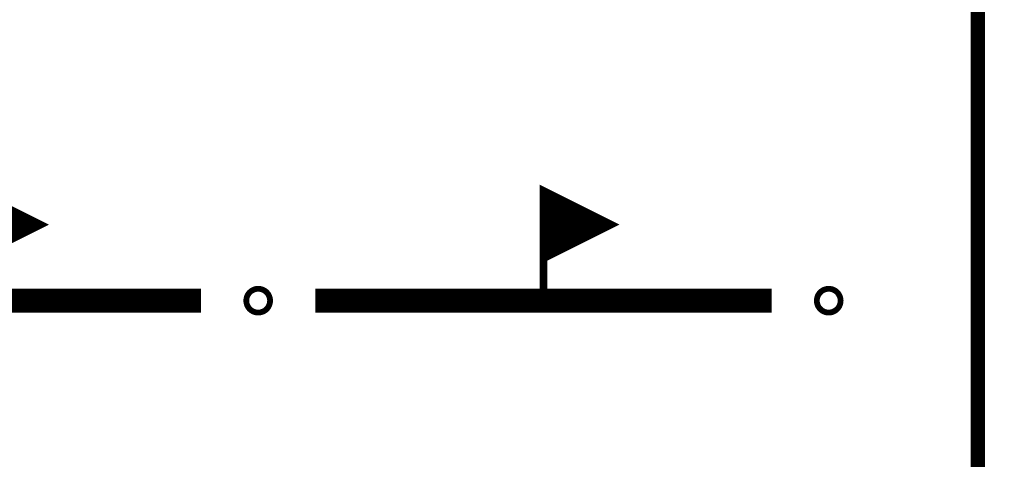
# Model space of a CAD drawing. Header units: metres. Extents: x 2193651 to 2201499, y 493187 to 494493.
# Tile 28 of 76: x 2199380 to 2199401, y 493854 to 493864. Entities that reach past the tile are written whole.
import ezdxf

# ---------------------------------------------------------------- set-up
doc = ezdxf.new("R2010")
doc.units = ezdxf.units.M
doc.set_wipeout_variables(frame=1)
doc.linetypes.add('10_2', pattern=[6, 5, -1])
for name, color, linetype in [('contur_line_fence', 7, 'Continuous'), ('contur_line_road', 7, 'Continuous'), ('net_electro', 1, 'Continuous'), ('p', 7, 'Continuous'), ('z_text_net_electro', 7, 'Continuous'), ('z_text_relief_point', 7, 'Continuous')]:
    doc.layers.add(name, color=color, linetype=linetype)
doc.layers.add('net_pipeline', color=7, linetype='Continuous', lineweight=30)
doc.layers.add('x_polygon', color=7, linetype='Continuous', true_color=0xffffff)
doc.styles.add('Bm-431', font='timesi.ttf')
doc.styles.add('D-131', font='ariali.ttf')

# ---------------------------------------------------------------- blocks, each defined once
blk = doc.blocks.new('ж9итдщд')
at = {"layer": 'x_polygon', "true_color": 0x5d5d5d}
h = blk.add_hatch(dxfattribs=at)
h.set_pattern_fill('416', color=251, style=0, pattern_type=2)
h.set_pattern_definition([(59.0362, (2196496.4996, 494003.4092), (10.000015, 19.999992), [1.1662, -57.14333]), (300.9638, (2196495.8996, 494004.4092), (10.000015, -19.999992), [1.1662, -57.14333]), (180, (2196497.1, 494003.409), (-10, -10), [0.1, -9.9]), (180, (2196496, 494003.409), (-10, -10), [0.1, -9.9]), (59.0362, (2196501.4996, 493998.4092), (10.000015, 19.999992), [1.1662, -57.14333]), (300.9638, (2196500.8996, 493999.4092), (10.000015, -19.999992), [1.1662, -57.14333]), (180, (2196502.1, 493998.409), (-10, -10), [0.1, -9.9]), (180, (2196501, 493998.409), (-10, -10), [0.1, -9.9])])
h.paths.add_polyline_path([(2196389.31, 493854.686), (2196388.093, 493853.136), (2196392.474, 493849.398), (2196394.304, 493848.534), (2196416.86, 493872.72), (2196434.994, 493892.768), (2196446.702, 493911.312), (2196453.248, 493926.126), (2196464.928, 493955.926), (2196478.144, 493990.446), (2196508.522, 494011.462), (2196507.809, 494013.051), (2196482.366, 494001.58), (2196477.676, 493997.208), (2196462.908, 493957.376), (2196452.284, 493926.332), (2196445.504, 493911.708), (2196432.778, 493892.016), (2196416.206, 493873.494), (2196394.466, 493849.782)])
at = {"layer": 'contur_line_fence', "color": 251, "true_color": 0x5d5d5d}
for p, q in [((2196352.527, 493892.277), (2196394.437, 493850.934)), ((2196351.965, 493891.708), (2196394.466, 493849.782)), ((2196394.437, 493850.934), (2196415.613, 493874.031)), ((2196394.466, 493849.782), (2196416.206, 493873.494))]:
    blk.add_line(p, q, dxfattribs=at)
at = {"layer": 'contur_line_road', "color": 251, "true_color": 0x5d5d5d, "flags": 128}
blk.add_lwpolyline([(2196386.785, 493854.252), (2196392.474, 493849.398), (2196394.304, 493848.534), (2196416.86, 493872.72), (2196434.994, 493892.768), (2196446.702, 493911.312), (2196453.248, 493926.126), (2196464.928, 493955.926)], dxfattribs=at)
at = {"layer": 'net_electro', "color": 251, "true_color": 0x5d5d5d, "flags": 128}
for points in [[(2196391.468, 493851.062), (2196434.494, 493892.768), (2196461.754, 493953.04), (2196483.214, 494000.428)], [(2196391.468, 493851.062), (2196378.173, 493863.452)]]:
    blk.add_lwpolyline(points, dxfattribs=at)
at = {"layer": 'net_pipeline', "color": 251, "linetype": '10_2', "true_color": 0x5d5d5d, "flags": 128}
blk.add_lwpolyline([(2196348.867, 493889.14), (2196374.374, 493864.4), (2196468.417, 493772.833)], dxfattribs=at)
at = {"layer": 'p', "color": 251, "linetype": 'Continuous', "true_color": 0x5d5d5d}
blk.add_lwpolyline([(2196435.932, 493898.826), (2196424.532, 493908.606), (2196413.212, 493919.166), (2196374.972, 493953.266), (2196370.152, 493948.206), (2196339.852, 493915.646), (2196338.312, 493907.726), (2196342.692, 493900.826), (2196394.152, 493850.226), (2196431.732, 493892.246)], close=True, dxfattribs=at)
at = {"layer": 'z_text_net_electro', "color": 251, "true_color": 0x5d5d5d, "style": 'Bm-431'}
for s, rotation, p in [('5пр. 3каб. ', 44.1075, (2196399.396, 493860.846)), ('2каб. ', 317.0195, (2196381.337, 493858.752))]:
    blk.add_text(s, height=1.5, rotation=rotation, dxfattribs=at).set_placement(p)
at = {"layer": 'z_text_relief_point', "color": 251, "true_color": 0x5d5d5d, "style": 'D-131'}
blk.add_text(' 173.55', height=2, rotation=47.4843, dxfattribs=at).set_placement((2196394.277, 493851.135))
at = {"color": 7, "lineweight": 0, "true_color": 0xffffff}
blk.add_wipeout([(2197379.001, 493517.103), (2197495.512, 493517.103), (2197495.512, 494487.366), (2196201.796, 494487.366), (2196201.796, 493187.366), (2197495.512, 493187.366), (2197495.512, 493517.103), (2196554.68, 493517.103), (2196554.68, 493858.249), (2197070.734, 494090.366), (2197224.867, 494090.366), (2197276.818, 493979.65), (2197379.001, 493803.734)], dxfattribs=at)

msp = doc.modelspace()

# ---------------------------------------------------------------- block references
at = {"color": 1, "lineweight": 100}
msp.add_blockref('ж9итдщд', (3000, 0), dxfattribs=at)

# ---------------------------------------------------------------- next in the draw order: linework, layer by layer
at = {"const_width": 0.3}
msp.add_lwpolyline([(2199400.184, 493978.278), (2199400.184, 493841.898)], dxfattribs=at)
at = {"color": 1, "linetype": 'Continuous', "lineweight": 0, "elevation": -1089.226, "flags": 128}
for points in [[(2199379.048, 493857.63, 0.16, 0.16, 0), (2199379.048, 493859.23, 1.6, 0, 0), (2199380.648, 493859.23, 0, 0, 0)], [(2199391.048, 493857.63, 0.16, 0.16, 0), (2199391.048, 493859.23, 1.6, 0, 0), (2199392.648, 493859.23, 0, 0, 0)]]:
    msp.add_lwpolyline(points, format="xyseb", dxfattribs=at)
at = {"color": 1, "linetype": 'Continuous', "lineweight": 0, "const_width": 0.5, "elevation": -1089.226, "flags": 128}
for points in [[(2199374.248, 493857.63), (2199383.848, 493857.63)], [(2199386.248, 493857.63), (2199395.848, 493857.63)]]:
    msp.add_lwpolyline(points, dxfattribs=at)
for points in [[(2199384.987, 493857.63, 1), (2199385.109, 493857.63, 1)], [(2199396.987, 493857.63, 1), (2199397.109, 493857.63, 1)]]:
    msp.add_lwpolyline(points, format="xyb", close=True, dxfattribs=at)

doc.saveas('drawing.dxf')
